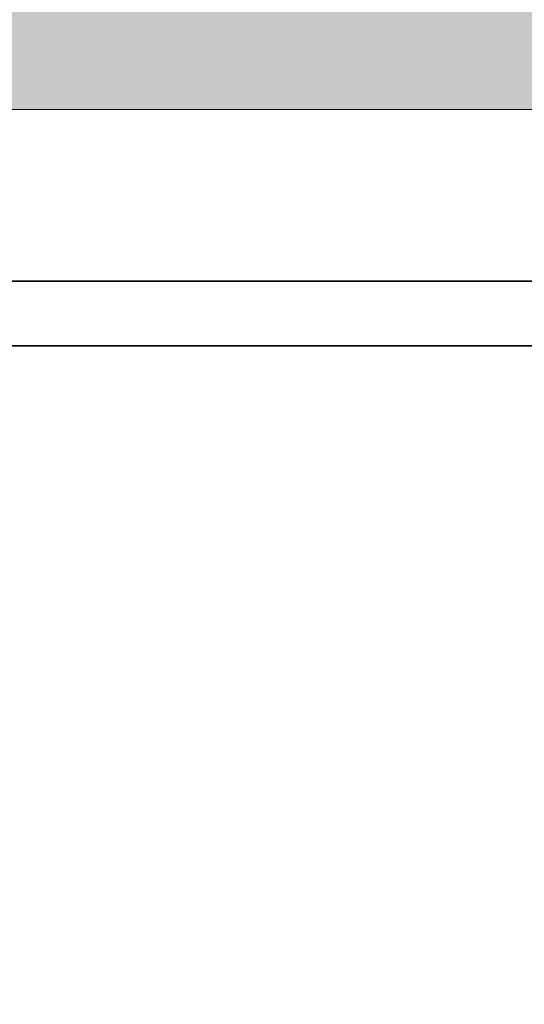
# Model space of a CAD drawing. Extents: x 3940905 to 4145695, y 925352 to 1109797.
# Tile 172 of 256: x 3952499 to 3952607, y 1101481 to 1101692. Entities that reach past the tile are written whole.
import ezdxf

# ---------------------------------------------------------------- set-up
doc = ezdxf.new("R2010")
doc.units = 0
doc.header["$LTSCALE"] = 750
doc.header["$MEASUREMENT"] = 0
for name, color, linetype, lineweight in [('CKD Equipments', 252, 'CONTINUOUS', 0), ('HATCH', 7, 'CONTINUOUS', 0), ('wall', 7, 'CONTINUOUS', 25)]:
    doc.layers.add(name, color=color, linetype=linetype, lineweight=lineweight)

msp = doc.modelspace()

# ---------------------------------------------------------------- hatches: boundary and pattern name
at = {"layer": 'HATCH'}
h = msp.add_hatch(color=8, dxfattribs=at)
h.dxf.hatch_style = 1
h.paths.add_polyline_path([(3958691.96, 1101902.56), (3946096.96, 1101902.56), (3946096.96, 1087857.56), (3945966.96, 1087857.56), (3945966.96, 1073894.56), (3946129.96, 1073894.56), (3946129.96, 1067370.54), (3946586.96, 1067370.54), (3946586.96, 1071944.56), (3946586.96, 1074057.56), (3946196.96, 1074057.56), (3946196.96, 1087627.59), (3946321.96, 1087627.56), (3946321.96, 1101672.56), (3958691.96, 1101672.56)])

# ---------------------------------------------------------------- linework, layer by layer
at = {"layer": 'CKD Equipments', "color": 7, "linetype": 'Continuous', "lineweight": 35}
for p, q in [((3952193.52, 1101635.84, 1431.4), (3952879.83, 1101635.84, 1431.4)), ((3952908.17, 1101621.95, 1431.4), (3952165.17, 1101621.95, 1431.4))]:
    msp.add_line(p, q, dxfattribs=at)
at = {"layer": 'wall', "lineweight": 0, "ltscale": 2}
msp.add_lwpolyline([(3958691.96, 1101902.56), (3946096.96, 1101902.56), (3946096.96, 1087857.56), (3945966.96, 1087857.56), (3945966.96, 1073894.56), (3946129.96, 1073894.56), (3946129.96, 1067370.54), (3946586.96, 1067370.54), (3946586.96, 1074057.56), (3946196.96, 1074057.56), (3946196.96, 1087627.59), (3946321.96, 1087627.56), (3946321.96, 1101672.56), (3958691.96, 1101672.56)], close=True, dxfattribs=at)

doc.saveas('drawing.dxf')
